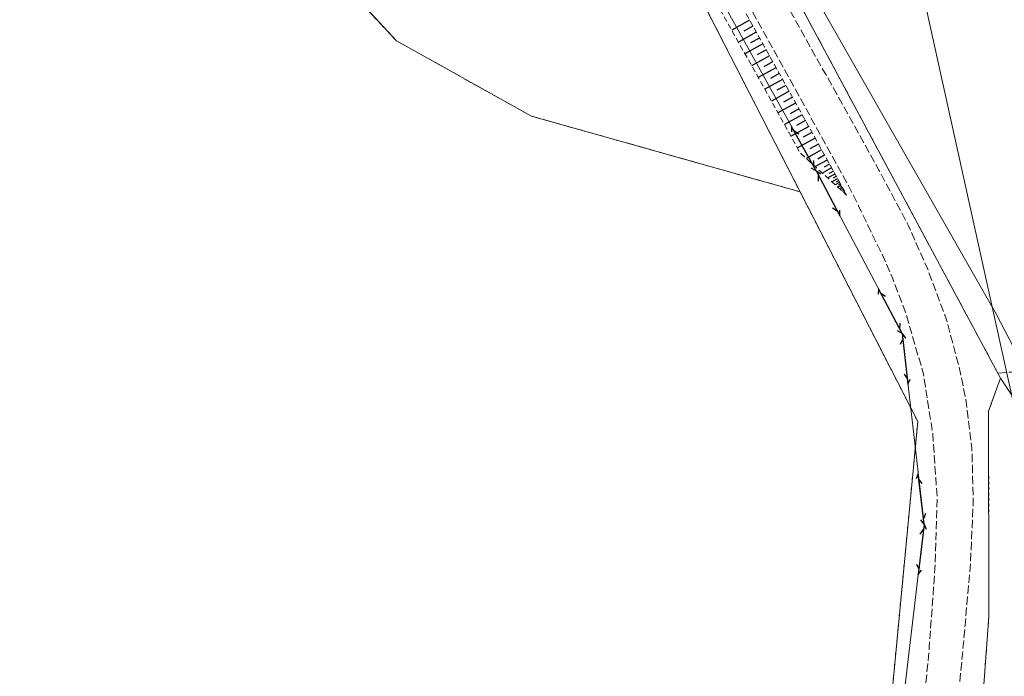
# Model space of a CAD drawing. Header units: metres. Extents: x 5550910 to 5553628, y 5952297 to 5957865.
# Tile 17 of 36: x 5551454 to 5551633, y 5955061 to 5955180. Entities that reach past the tile are written whole.
import ezdxf

# ---------------------------------------------------------------- set-up
doc = ezdxf.new("R2010")
doc.units = ezdxf.units.M
for name, pattern in [('1.0_0.5', [1.5, 1, -0.5]), ('1.5_0.5', [2, 1.5, -0.5]), ('219-500', [0]), ('egkk-500', [2, 1.5, -0.5]), ('egug-500', [1, 0.5, -0.5]), ('suep_sn_500', [0]), ('sutp_500', [0])]:
    doc.linetypes.add(name, pattern=pattern)
doc.layers.get('0').update_dxf_attribs({"color": 2, "lineweight": 5})

# ---------------------------------------------------------------- blocks, each defined once
blk = doc.blocks.new('SUTP')
at = {"color": 0, "linetype": 'Continuous'}
for p, q in [((0, 0), (0.866, 0.5)), ((0, 0), (9.232, 0)), ((1.866, -0.5), (1, 0)), ((7.366, -0.5), (8.232, 0)), ((9.232, 0), (8.366, 0.5))]:
    blk.add_line(p, q, dxfattribs=at)

msp = doc.modelspace()

# ---------------------------------------------------------------- linework, layer by layer
at = {"layer": '000 Inne (niezydentyfikowane)', "color": 7, "linetype": 'CONTINUOUS', "lineweight": 25, "flags": 128}
for points in [[(5551586.67, 5955180.41), (5551583.42, 5955178.6)], [(5551587.27, 5955179.32), (5551585.65, 5955178.42)], [(5551587.87, 5955178.24), (5551584.63, 5955176.44)], [(5551588.47, 5955177.16), (5551586.85, 5955176.26)], [(5551589.07, 5955176.08), (5551585.84, 5955174.28)], [(5551590.27, 5955173.93), (5551587.04, 5955172.13)], [(5551589.67, 5955175), (5551588.06, 5955174.11)], [(5551591.47, 5955171.77), (5551588.24, 5955169.98)], [(5551590.87, 5955172.85), (5551589.26, 5955171.95)], [(5551592.07, 5955170.7), (5551590.46, 5955169.8)], [(5551592.66, 5955169.62), (5551589.44, 5955167.83)], [(5551593.26, 5955168.55), (5551591.65, 5955167.65)], [(5551593.86, 5955167.48), (5551590.64, 5955165.69)], [(5551594.45, 5955166.4), (5551592.85, 5955165.51)], [(5551595.05, 5955165.33), (5551591.84, 5955163.55)], [(5551596.24, 5955163.19), (5551593.03, 5955161.41)], [(5551595.64, 5955164.26), (5551594.04, 5955163.37)], [(5551597.42, 5955161.06), (5551594.23, 5955159.28)], [(5551596.83, 5955162.13), (5551595.23, 5955161.24)], [(5551598.02, 5955159.99), (5551596.42, 5955159.11)], [(5551598.61, 5955158.92), (5551595.41, 5955157.16)], [(5551599.2, 5955157.86), (5551597.61, 5955156.98)], [(5551599.78, 5955156.8), (5551596.97, 5955155.24)], [(5551600.32, 5955155.83), (5551599.08, 5955155.14)], [(5551600.79, 5955154.97), (5551598.61, 5955153.76)], [(5551601.21, 5955154.21), (5551600.25, 5955153.67)], [(5551601.59, 5955153.54), (5551599.89, 5955152.6)], [(5551602.2, 5955152.42), (5551600.89, 5955151.7)], [(5551601.91, 5955152.94), (5551601.17, 5955152.53)], [(5551602.45, 5955151.97), (5551601.88, 5955151.65)], [(5551602.68, 5955151.56), (5551601.66, 5955151)], [(5551603.05, 5955150.89), (5551602.26, 5955150.46)], [(5551602.87, 5955151.21), (5551602.43, 5955150.96)], [(5551603.33, 5955150.38), (5551602.72, 5955150.04)], [(5551603.2, 5955150.62), (5551602.85, 5955150.43)], [(5551603.47, 5955150.13), (5551603.2, 5955149.99)], [(5551603.6, 5955149.89), (5551603.16, 5955149.64)], [(5551603.73, 5955149.65), (5551603.55, 5955149.55)], [(5551603.87, 5955149.41), (5551603.59, 5955149.25)], [(5551604, 5955149.16), (5551603.91, 5955149.11)], [(5551604.14, 5955148.92), (5551604.02, 5955148.86)], [(5551604.27, 5955148.68), (5551604.26, 5955148.67)]]:
    msp.add_lwpolyline(points, dxfattribs=at)
at = {"layer": '217-kontur klasyfikacyjny', "color": 92, "linetype": 'egkk-500', "lineweight": 18, "flags": 128}
for points in [[(5551552.76, 5955263.6), (5551631.82, 5955116.19)], [(5551453.93, 5955250.62), (5551522.44, 5955176.64)], [(5551595.85, 5955149.19), (5551562.5, 5955214.31)], [(5551522.44, 5955176.64), (5551547.03, 5955162.95)], [(5551547.03, 5955162.95), (5551595.85, 5955149.19)], [(5551631.82, 5955116.19), (5551692.29, 5955121.32)]]:
    msp.add_lwpolyline(points, dxfattribs=at)
at = {"layer": '218-kontur użytku gruntowego', "color": 3, "linetype": 'egug-500', "lineweight": 18, "flags": 128}
for points in [[(5551552.76, 5955263.6), (5551631.82, 5955116.19)], [(5551453.93, 5955250.62), (5551522.44, 5955176.64)], [(5551595.85, 5955149.19), (5551562.5, 5955214.31)], [(5551522.44, 5955176.64), (5551547.03, 5955162.95)], [(5551547.03, 5955162.95), (5551595.85, 5955149.19)], [(5551595.85, 5955149.19), (5551617.26, 5955107.37)], [(5551631.82, 5955116.19), (5551692.29, 5955121.32)], [(5551632.31, 5955115.28), (5551631.82, 5955116.19)], [(5551630.14, 5955109.26), (5551632.31, 5955115.28)], [(5551630.19, 5955071.95), (5551630.14, 5955109.26)], [(5551617.26, 5955107.37), (5551611.07, 5955042.27)], [(5551617.25, 5954895.67), (5551630.19, 5955071.95)]]:
    msp.add_lwpolyline(points, dxfattribs=at)
at = {"layer": '219-działka ewidencyjna', "color": 7, "linetype": '219-500', "lineweight": 18, "flags": 128}
for points in [[(5551552.76, 5955263.6), (5551632.31, 5955115.28)], [(5551522.44, 5955176.64), (5551453.93, 5955250.62)], [(5551595.85, 5955149.19), (5551562.5, 5955214.31)], [(5551547.03, 5955162.95), (5551522.44, 5955176.64)], [(5551595.85, 5955149.19), (5551547.03, 5955162.95)], [(5551617.26, 5955107.37), (5551595.85, 5955149.19)], [(5551630.14, 5955109.26), (5551632.31, 5955115.28)], [(5551632.31, 5955115.28), (5551711.25, 5954996.77)], [(5551630.14, 5955109.26), (5551630.19, 5955071.95)], [(5551617.26, 5955107.37), (5551603.38, 5954961.24)], [(5551617.25, 5954895.67), (5551630.19, 5955071.95)]]:
    msp.add_lwpolyline(points, dxfattribs=at)
at = {"layer": 'jezdnia', "color": 7, "linetype": '1.5_0.5', "lineweight": 18, "flags": 128}
msp.add_lwpolyline([(5551455.46, 5955436.36), (5551462.84, 5955440.11), (5551462.72, 5955438.4), (5551463.73, 5955425.01), (5551465.59, 5955414.78), (5551471.39, 5955401.64), (5551476.26, 5955393.49), (5551481.57, 5955385.59), (5551486.91, 5955377.94), (5551492.56, 5955369.92), (5551498.17, 5955361.88), (5551503.54, 5955353.79), (5551508.46, 5955345.75), (5551513.01, 5955337.32), (5551517.06, 5955328.95), (5551521.26, 5955320.4), (5551527.99, 5955306.48), (5551534.66, 5955292.46), (5551540.03, 5955281.11), (5551544.46, 5955272.26), (5551549.92, 5955261.82), (5551556.78, 5955249.11), (5551563.35, 5955237.41), (5551576.27, 5955214.14), (5551589.15, 5955190.94), (5551602.61, 5955166.79), (5551610.2, 5955153.13), (5551615.51, 5955143.14), (5551619.01, 5955135.22), (5551622.49, 5955125.88), (5551624.8, 5955117.28), (5551625.95, 5955111.72), (5551627.11, 5955102.56), (5551627.35, 5955092.82), (5551626.85, 5955081.7), (5551625.88, 5955070.37), (5551623.7, 5955047.04), (5551620.95, 5955020.53), (5551617.92, 5954991.94), (5551615.38, 5954967.14), (5551613.18, 5954947.28), (5551611.52, 5954931.92), (5551610.33, 5954919.85), (5551609.4, 5954907.11), (5551609.24, 5954894.54), (5551609.55, 5954883.4), (5551610.4, 5954873.42), (5551611.97, 5954861.74), (5551614.66, 5954846.3), (5551617.57, 5954829.95), (5551622.78, 5954801.05), (5551627.75, 5954773.57), (5551632.86, 5954745.16), (5551637.68, 5954717.39), (5551641.61, 5954694.82), (5551646.22, 5954667.88), (5551648.5, 5954654.19), (5551650.68, 5954640.43), (5551652.8, 5954625.44), (5551654.84, 5954609.05), (5551656.47, 5954593.16), (5551657.56, 5954579.76), (5551658.22, 5954571.81), (5551661.67, 5954527.38), (5551663.82, 5954499.25), (5551665.88, 5954471.68), (5551666.57, 5954462.47), (5551666.66, 5954461.93), (5551672.22, 5954389.95), (5551675.28, 5954351.04), (5551677.91, 5954318.05), (5551683.44, 5954244.25), (5551687.09, 5954197.42), (5551690.15, 5954157.69), (5551698.86, 5954043.22), (5551701.1, 5954018.88), (5551703.84, 5954003.49), (5551711.13, 5953980.46), (5551724.65, 5953951.63), (5551832.15, 5953745.44), (5551835.68, 5953738.86), (5551892.81, 5953628.66), (5551917.14, 5953581.55), (5551966.35, 5953486.49), (5551994.72, 5953431.65), (5552025.63, 5953371.58), (5552071.66, 5953283.52), (5552082.57, 5953262.51), (5552091.2, 5953243.96), (5552093.79, 5953236), (5552095.32, 5953229.38), (5552096.23, 5953224.74), (5552096.78, 5953218.46), (5552100.14, 5953217.29), (5552100.02, 5953214.11), (5552097, 5953213.18), (5552096.9, 5953207.97), (5552096.49, 5953201.04), (5552096.15, 5953198.09), (5552095.51, 5953192.94), (5552094.39, 5953184.52), (5552092.92, 5953174.68), (5552086.6, 5953175.52), (5552087.15, 5953181.17), (5552087.92, 5953187.13), (5552089.57, 5953201.15), (5552090.1, 5953206.02), (5552090.25, 5953210.99), (5552090.32, 5953212.13), (5552090.34, 5953215.17), (5552090.18, 5953219.38), (5552089.86, 5953222.64), (5552089.18, 5953225.81), (5552088.58, 5953229.73), (5552083.72, 5953244.98), (5552079.77, 5953254.29), (5552072.88, 5953268), (5552038.97, 5953333.01), (5552035.49, 5953333.57), (5552033.38, 5953337.96), (5552034.81, 5953340.91), (5551999.22, 5953409.52), (5551969.85, 5953466.23), (5551946.4, 5953511.81), (5551910.17, 5953581.82), (5551879.79, 5953640.62), (5551838.98, 5953719.14), (5551834.68, 5953727.41), (5551765.67, 5953859.94), (5551722.89, 5953941.84), (5551718.7, 5953949.73), (5551709.81, 5953966.79), (5551704.51, 5953978.64), (5551699.67, 5953992.93), (5551695.07, 5954013.03), (5551692.89, 5954034.57), (5551690.3, 5954075.98), (5551686.75, 5954079.02), (5551680.53, 5954078.59), (5551671.21, 5954075.63), (5551669.84, 5954079.96), (5551681.88, 5954083.76), (5551686.1, 5954085.62), (5551689.23, 5954089.48), (5551684.5, 5954152.19), (5551683.75, 5954161.01), (5551678.17, 5954232.97), (5551671.58, 5954319.64), (5551667.8, 5954368.46), (5551665.49, 5954398.42), (5551660.67, 5954461.52), (5551660.6, 5954463.01), (5551659.45, 5954477.3), (5551657.59, 5954501.58), (5551655.41, 5954529.68), (5551653.55, 5954552.49), (5551652.2, 5954554.53), (5551650.8, 5954555.88), (5551649.26, 5954556.61), (5551647.29, 5954557.16), (5551642.56, 5954558.16), (5551633.34, 5954560.05), (5551634.32, 5954564.09), (5551639.82, 5954563.11), (5551645.81, 5954561.93), (5551647.69, 5954562.06), (5551649.42, 5954562.55), (5551650.94, 5954563.9), (5551651.84, 5954565.19), (5551652.48, 5954566.52), (5551651.43, 5954579.7), (5551650.62, 5954589.92), (5551649.8, 5954598.78), (5551648.73, 5954608.14), (5551647.37, 5954620.12), (5551645.22, 5954635.92), (5551642.82, 5954651.1), (5551640.4, 5954665.92), (5551635.83, 5954692.45), (5551631.2, 5954719.48), (5551627.16, 5954742.48), (5551624.12, 5954759.39), (5551618.16, 5954792.27), (5551612.87, 5954821.32), (5551608.74, 5954844.33), (5551606.24, 5954858.98), (5551604.66, 5954869.82), (5551603.57, 5954881.44), (5551602.87, 5954892.76), (5551602.85, 5954904.59), (5551603.56, 5954916.05), (5551604.7, 5954927.95), (5551606.4, 5954942.28), (5551608.06, 5954956.8), (5551611, 5954984.81), (5551613.91, 5955012.23), (5551616.79, 5955039.97), (5551617.36, 5955044.74), (5551619.35, 5955066.31), (5551620.39, 5955080.65), (5551620.78, 5955093.59), (5551619.97, 5955105.33), (5551618.25, 5955116.23), (5551614.99, 5955127.4), (5551612.65, 5955133.54), (5551610.64, 5955138.15), (5551609.52, 5955140.32), (5551606.5, 5955146.61), (5551605.34, 5955148.99), (5551598.71, 5955161.09), (5551585.07, 5955185.86), (5551571.93, 5955209.34), (5551558.7, 5955233.28), (5551551.28, 5955246.32), (5551544.81, 5955258.25), (5551538.95, 5955269.35), (5551534.5, 5955278.23), (5551530.09, 5955287.52), (5551524.37, 5955299.62), (5551518.43, 5955311.96), (5551511.28, 5955326.64), (5551507.77, 5955333.65), (5551503.83, 5955341.4), (5551498.9, 5955349.41), (5551493.75, 5955357.22), (5551488.17, 5955365.39), (5551482.73, 5955372.79), (5551476.66, 5955381.16), (5551471.18, 5955388.76), (5551464.9, 5955397.81), (5551463.59, 5955400.61), (5551459.01, 5955410.42), (5551456.04, 5955425.5)], close=True, dxfattribs=at)
at = {"layer": 'przewód elektroenergetyczny średniego napięcia', "color": 1, "linetype": 'suep_sn_500', "lineweight": 18, "flags": 128}
msp.add_lwpolyline([(5551640.76, 5955083.27), (5551599.83, 5955268.58)], dxfattribs=at)
at = {"layer": 'przewód telekomunikacyjny napowietrzny', "color": 30, "linetype": 'sutp_500', "lineweight": 18, "flags": 128}
for points in [[(5551598.76, 5955153), (5551578.12, 5955190.33)], [(5551614.41, 5955123.38), (5551598.76, 5955153)], [(5551618.41, 5955088.72), (5551614.41, 5955123.38)], [(5551613.14, 5955044.06), (5551618.41, 5955088.72)]]:
    msp.add_lwpolyline(points, dxfattribs=at)
at = {"layer": 'przewód telekomunikacyjny podziemny', "color": 30, "linetype": 'CONTINUOUS', "lineweight": 18, "flags": 128}
msp.add_lwpolyline([(5551506.67, 5955365.86), (5551531.32, 5955319.26), (5551532.8, 5955315.24), (5551538.22, 5955301.55), (5551541.46, 5955295.12), (5551563.97, 5955250.43), (5551591.81, 5955196.64), (5551631.56, 5955126.88), (5551636.27, 5955117.88), (5551640.27, 5955108.94)], dxfattribs=at)
at = {"layer": 'skarpa nieumocniona', "color": 7, "linetype": '1.0_0.5', "lineweight": 18, "flags": 128}
msp.add_lwpolyline([(5551550.42, 5955245.87), (5551557.55, 5955232.81), (5551570.97, 5955208.7), (5551583.94, 5955185.32), (5551597.69, 5955160.58), (5551604.32, 5955148.59), (5551595.98, 5955156.14), (5551578.63, 5955187.18), (5551560.94, 5955222.43), (5551550.55, 5955240.37), (5551542.65, 5955254.66), (5551533.56, 5955272.33), (5551521.85, 5955296.93), (5551520.57, 5955299.62), (5551515.12, 5955311.11), (5551511.86, 5955321.63), (5551517.41, 5955311.32), (5551523.11, 5955299.55), (5551528.96, 5955287.08), (5551533.53, 5955277.54), (5551537.62, 5955269.1), (5551543.84, 5955257.65)], close=True, dxfattribs=at)
msp.add_lwpolyline([(5551550.42, 5955245.87), (5551557.55, 5955232.81), (5551570.97, 5955208.7), (5551583.94, 5955185.32), (5551597.69, 5955160.58), (5551604.32, 5955148.59), (5551595.98, 5955156.14), (5551578.63, 5955187.18), (5551560.94, 5955222.43), (5551550.55, 5955240.37), (5551542.65, 5955254.66), (5551533.56, 5955272.33), (5551521.85, 5955296.93), (5551520.57, 5955299.62), (5551515.12, 5955311.11), (5551511.86, 5955321.63), (5551517.41, 5955311.32), (5551523.11, 5955299.55), (5551528.96, 5955287.08), (5551533.53, 5955277.54), (5551537.62, 5955269.1), (5551543.84, 5955257.65)], close=True, dxfattribs=at)

# ---------------------------------------------------------------- block references
at = {"layer": 'przewód telekomunikacyjny napowietrzny', "color": 30, "linetype": 'CONTINUOUS', "lineweight": 18}
for p, rotation in [((5551598.76, 5955153), 118.938), ((5551598.76, 5955153), 297.85), ((5551614.41, 5955123.38), 117.85), ((5551614.41, 5955123.38), 276.583), ((5551618.41, 5955088.72), 96.583), ((5551618.41, 5955088.72), 263.27)]:
    msp.add_blockref('SUTP', p, dxfattribs=dict(at, rotation=rotation))

doc.saveas('drawing.dxf')
